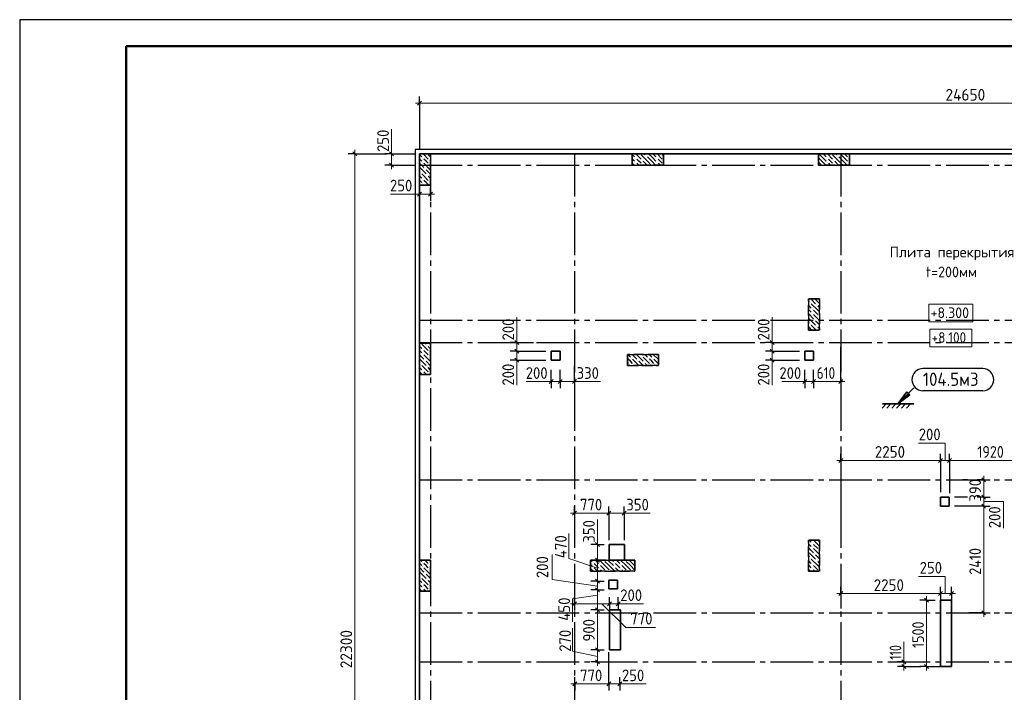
# Model space of a CAD drawing. Header units: millimetres. Extents: x 0 to 67289, y 0 to 35640.
# Tile 4 of 11: x 0 to 22204, y 20472 to 35640. Entities that reach past the tile are written whole.
import ezdxf

# ---------------------------------------------------------------- set-up
doc = ezdxf.new("R2010")
doc.units = ezdxf.units.MM
doc.linetypes.add('______2', pattern=[324, 240, -84])
doc.linetypes.add('______5', pattern=[1320, 960, -120, 120, -120])
for name, color, linetype, lineweight in [('Standard', 7, 'Continuous', 25), ('ЖБ Перекрытие верхний уровень', 7, 'Continuous', 35), ('ЖБ Пилон', 7, 'Continuous', 35), ('Общий01', 7, 'Continuous', 13), ('Примечания', 7, 'Continuous', 13), ('Размерная линия_ общее', 7, 'Continuous', 13)]:
    doc.layers.add(name, color=color, linetype=linetype, lineweight=lineweight)
doc.layers.add('Оси', color=7, linetype='______5', true_color=0x656565)
doc.styles.add('ISOCPEUR', font='txt')

msp = doc.modelspace()

# ---------------------------------------------------------------- hatches: boundary and pattern name
at = {"layer": 'Standard', "linetype": 'Continuous', "lineweight": 35, "transparency": 33554687}
msp.add_hatch(color=7, dxfattribs=at).paths.add_polyline_path([(20039, 27212), (19801, 26974), (20073, 27178)])
at = {"layer": 'ЖБ Пилон', "linetype": 'Continuous', "lineweight": -3, "transparency": 33554687}
for points in [[(9087, 32521), (9092, 32526), (9096, 32521), (9092, 32516)], [(9087, 32425), (9092, 32430), (9096, 32425), (9092, 32421)], [(9231, 32473), (9236, 32478), (9240, 32473), (9236, 32468)], [(13887, 32521), (13892, 32526), (13896, 32521), (13892, 32516)], [(13887, 32425), (13892, 32430), (13896, 32425), (13892, 32421)], [(14031, 32473), (14036, 32478), (14040, 32473), (14036, 32468)], [(14127, 32569), (14132, 32574), (14136, 32569), (14132, 32564)], [(14367, 32521), (14372, 32526), (14376, 32521), (14372, 32516)], [(14367, 32425), (14372, 32430), (14376, 32425), (14372, 32421)], [(14511, 32473), (14515, 32478), (14515, 32469)], [(18207, 32521), (18212, 32526), (18216, 32521), (18212, 32516)], [(18207, 32425), (18212, 32430), (18216, 32425), (18212, 32421)], [(18351, 32473), (18356, 32478), (18360, 32473), (18356, 32468)], [(18447, 32569), (18452, 32574), (18456, 32569), (18452, 32564)], [(18687, 32521), (18692, 32526), (18696, 32521), (18692, 32516)], [(18687, 32425), (18692, 32430), (18696, 32425), (18692, 32421)], [(9135, 32281), (9140, 32286), (9144, 32281), (9140, 32276)], [(9231, 32377), (9236, 32382), (9240, 32377), (9236, 32372)], [(14031, 32377), (14036, 32382), (14040, 32377), (14036, 32372)], [(14511, 32377), (14515, 32382), (14515, 32373)], [(18351, 32377), (18356, 32382), (18360, 32377), (18356, 32372)], [(9039, 32185), (9044, 32190), (9048, 32185), (9044, 32181)], [(9087, 32041), (9092, 32046), (9096, 32041), (9092, 32036)], [(9183, 32137), (9188, 32142), (9192, 32137), (9188, 32132)], [(9231, 31993), (9236, 31998), (9240, 31993), (9236, 31988)], [(9087, 31945), (9092, 31950), (9096, 31945), (9092, 31941)], [(17823, 29257), (17828, 29262), (17832, 29257), (17828, 29252)], [(17871, 29113), (17876, 29118), (17880, 29113), (17876, 29108)], [(17967, 29209), (17972, 29214), (17976, 29209), (17972, 29204)], [(17871, 29017), (17876, 29022), (17880, 29017), (17876, 29012)], [(17919, 28873), (17924, 28878), (17928, 28873), (17924, 28868)], [(18015, 28969), (18020, 28974), (18024, 28969), (18020, 28964)], [(17823, 28777), (17828, 28782), (17832, 28777), (17828, 28772)], [(17967, 28729), (17972, 28734), (17976, 28729), (17972, 28724)], [(9045, 28342), (9044, 28341), (9042, 28342)], [(9087, 28201), (9092, 28206), (9096, 28201), (9092, 28196)], [(9183, 28297), (9188, 28302), (9192, 28297), (9188, 28292)], [(9087, 28105), (9092, 28110), (9096, 28105), (9092, 28101)], [(9231, 28153), (9236, 28158), (9240, 28153), (9236, 28148)], [(9231, 28057), (9236, 28062), (9240, 28057), (9236, 28052)], [(13791, 28009), (13796, 28014), (13800, 28009), (13796, 28005)], [(14031, 28057), (14036, 28062), (14040, 28057), (14036, 28052)], [(14175, 28009), (14180, 28014), (14184, 28009), (14180, 28005)], [(14271, 28009), (14276, 28014), (14280, 28009), (14276, 28005)], [(9039, 27865), (9044, 27870), (9048, 27865), (9044, 27861)], [(9135, 27961), (9140, 27966), (9144, 27961), (9140, 27956)], [(9183, 27817), (9188, 27822), (9192, 27817), (9188, 27812)], [(13743, 27865), (13748, 27870), (13752, 27865), (13748, 27861)], [(13839, 27865), (13844, 27870), (13848, 27865), (13844, 27861)], [(13935, 27961), (13940, 27966), (13944, 27961), (13940, 27956)], [(14079, 27913), (14084, 27918), (14088, 27913), (14084, 27908)], [(14223, 27865), (14228, 27870), (14232, 27865), (14228, 27861)], [(14319, 27865), (14324, 27870), (14328, 27865), (14324, 27861)], [(9087, 27721), (9092, 27726), (9096, 27721), (9092, 27716)], [(9231, 27673), (9236, 27678), (9240, 27673), (9236, 27668)], [(17871, 23833), (17876, 23838), (17880, 23833), (17876, 23828)], [(17871, 23737), (17876, 23742), (17880, 23737), (17876, 23732)], [(17919, 23593), (17924, 23598), (17928, 23593), (17924, 23588)], [(18015, 23689), (18020, 23694), (18024, 23689), (18020, 23685)], [(9087, 23401), (9092, 23406), (9096, 23401), (9092, 23396)], [(9231, 23353), (9236, 23358), (9240, 23353), (9236, 23348)], [(12927, 23401), (12932, 23406), (12936, 23401), (12932, 23396)], [(13071, 23353), (13076, 23358), (13080, 23353), (13076, 23348)], [(13167, 23449), (13170, 23452), (13173, 23452), (13176, 23449), (13172, 23445)], [(13407, 23401), (13412, 23406), (13416, 23401), (13412, 23396)], [(13551, 23353), (13556, 23358), (13560, 23353), (13556, 23348)], [(13647, 23449), (13650, 23452), (13653, 23452), (13656, 23449), (13652, 23445)], [(17823, 23497), (17828, 23502), (17832, 23497), (17828, 23492)], [(17871, 23353), (17876, 23358), (17880, 23353), (17876, 23348)], [(17967, 23449), (17972, 23454), (17976, 23449), (17972, 23445)], [(9087, 23305), (9092, 23310), (9096, 23305), (9092, 23301)], [(9135, 23161), (9140, 23166), (9144, 23161), (9140, 23156)], [(9231, 23257), (9236, 23262), (9240, 23257), (9236, 23252)], [(12927, 23305), (12932, 23310), (12936, 23305), (12932, 23301)], [(13071, 23257), (13076, 23262), (13080, 23257), (13076, 23252)], [(13215, 23209), (13220, 23214), (13224, 23209), (13220, 23205)], [(13311, 23209), (13316, 23214), (13320, 23209), (13316, 23205)], [(13407, 23305), (13412, 23310), (13416, 23305), (13412, 23301)], [(13551, 23257), (13556, 23262), (13560, 23257), (13556, 23252)], [(13695, 23209), (13700, 23214), (13704, 23209), (13700, 23205)], [(13791, 23209), (13796, 23214), (13800, 23209), (13796, 23205)], [(17871, 23257), (17876, 23262), (17880, 23257), (17876, 23252)], [(18015, 23209), (18020, 23214), (18024, 23209), (18020, 23205)], [(9039, 23065), (9044, 23070), (9048, 23065), (9044, 23061)], [(9087, 22921), (9092, 22926), (9096, 22921), (9092, 22916)], [(9183, 23017), (9188, 23022), (9192, 23017), (9188, 23012)], [(9231, 22873), (9236, 22878), (9240, 22873), (9236, 22868)], [(9087, 22825), (9092, 22830), (9096, 22825), (9092, 22821)], [(9231, 22777), (9236, 22782), (9240, 22777), (9236, 22772)]]:
    msp.add_hatch(color=7, dxfattribs=at).paths.add_polyline_path(points, flags=16)

# ---------------------------------------------------------------- linework, layer by layer
at = {"layer": 'Standard', "color": 7, "linetype": 'Continuous', "lineweight": 25, "transparency": 33554687}
for p, q in [((2400, 35040), (2400, 1270)), ((21719, 27772), (20369, 27772)), ((21719, 27272), (20369, 27272))]:
    msp.add_line(p, q, dxfattribs=at)
at = {"layer": 'Standard', "color": 7, "linetype": 'Continuous', "lineweight": 35, "transparency": 33554687}
for p, q in [((20167, 27340), (19801, 26974)), ((20005, 27246), (19801, 26974)), ((19801, 26974), (20073, 27178)), ((20073, 27178), (20005, 27246)), ((20039, 27212), (20056, 27229)), ((19539, 26974), (19447, 26882)), ((19458, 26974), (20166, 26974)), ((19649, 26974), (19557, 26882)), ((19758, 26974), (19666, 26882)), ((19868, 26974), (19776, 26882)), ((19801, 26974), (19801, 26974)), ((19801, 26974), (19801, 26974)), ((19801, 26974), (19801, 26974)), ((19978, 26974), (19886, 26882)), ((20088, 26974), (19996, 26882))]:
    msp.add_line(p, q, dxfattribs=at)
at = {"layer": 'Standard', "color": 7, "linetype": 'Continuous', "lineweight": 25, "transparency": 33554687}
msp.add_lwpolyline([(0, 0), (50400, 0), (50400, 35640), (0, 35640), (0, 0)], close=True, dxfattribs=at)
at = {"layer": 'Standard', "color": 7, "linetype": 'Continuous', "lineweight": 50, "transparency": 33554687}
msp.add_lwpolyline([(2400, 35040), (49800, 35040), (49800, 600), (2400, 600), (2400, 35040)], close=True, dxfattribs=at)
at = {"layer": 'Standard', "color": 254, "linetype": 'Continuous', "lineweight": -3, "true_color": 0xc4c4ff, "transparency": 33554687}
msp.add_lwpolyline([(8915, 10212), (33765, 10212), (33765, 32712), (8915, 32712), (8915, 10212)], dxfattribs=at)
at = {"layer": 'Standard', "color": 7, "linetype": 'Continuous', "lineweight": 25, "transparency": 33554687}
for centre, start, end in [((20369, 27522), 90, 270), ((21719, 27522), 270, 90)]:
    msp.add_arc(centre, 250, start, end, dxfattribs=at)
at = {"layer": 'ЖБ Перекрытие верхний уровень', "color": 7, "linetype": 'Continuous', "lineweight": 35, "transparency": 33554687}
for p, q in [((33665, 32612), (9015, 32612)), ((9015, 32612), (9015, 13862)), ((12185, 28162), (11985, 28162)), ((11985, 28162), (11985, 27962)), ((12185, 27962), (12185, 28162)), ((17904, 28162), (17704, 28162)), ((17704, 28162), (17704, 27962)), ((17904, 27962), (17904, 28162)), ((11985, 27962), (12185, 27962)), ((17704, 27962), (17904, 27962)), ((20964, 24872), (20764, 24872)), ((20764, 24872), (20764, 24672)), ((20964, 24672), (20964, 24872)), ((20764, 24672), (20964, 24672)), ((13641, 23802), (13291, 23802)), ((13291, 23802), (13291, 23452)), ((13641, 23452), (13641, 23802)), ((13291, 23452), (13641, 23452)), ((13485, 23002), (13285, 23002)), ((13285, 23002), (13285, 22802)), ((13485, 22802), (13485, 23002)), ((13285, 22802), (13485, 22802)), ((21014, 22552), (20764, 22552)), ((20764, 22552), (20764, 21052)), ((21014, 21052), (21014, 22552)), ((13548, 22329), (13298, 22329)), ((13298, 22329), (13298, 21429)), ((13548, 21429), (13548, 22329)), ((13298, 21429), (13548, 21429)), ((20764, 21052), (21014, 21052))]:
    msp.add_line(p, q, dxfattribs=at)
at = {"layer": 'ЖБ Пилон', "color": 253, "linetype": '______2', "lineweight": -3, "true_color": 0xa0a0a0, "transparency": 33554687}
for p, q in [((9265, 32612), (9015, 32612)), ((9015, 32612), (9015, 31912)), ((9265, 31912), (9265, 32612)), ((14515, 32612), (13815, 32612)), ((13815, 32612), (13815, 32362)), ((14515, 32362), (14515, 32612)), ((18715, 32612), (18015, 32612)), ((18015, 32612), (18015, 32362)), ((18715, 32362), (18715, 32612)), ((13815, 32362), (14515, 32362)), ((18015, 32362), (18715, 32362)), ((9015, 31912), (9265, 31912)), ((18035, 29342), (17785, 29342)), ((17785, 29342), (17785, 28642)), ((18035, 28642), (18035, 29342)), ((17785, 28642), (18035, 28642)), ((9265, 28342), (9015, 28342)), ((9015, 28342), (9015, 27642)), ((9265, 27642), (9265, 28342)), ((14405, 28092), (13705, 28092)), ((13705, 28092), (13705, 27842)), ((14405, 27842), (14405, 28092)), ((13705, 27842), (14405, 27842)), ((9015, 27642), (9265, 27642)), ((18035, 23902), (17785, 23902)), ((17785, 23902), (17785, 23202)), ((18035, 23202), (18035, 23902)), ((9265, 23452), (9015, 23452)), ((9015, 23452), (9015, 22752)), ((9265, 22752), (9265, 23452)), ((13875, 23452), (12875, 23452)), ((12875, 23452), (12875, 23202)), ((13875, 23202), (13875, 23452)), ((12875, 23202), (13875, 23202)), ((17785, 23202), (18035, 23202)), ((9015, 22752), (9265, 22752))]:
    msp.add_line(p, q, dxfattribs=at)
at = {"layer": 'ЖБ Пилон', "color": 253, "linetype": 'Continuous', "lineweight": -3, "true_color": 0xa0a0a0, "transparency": 33554687}
for p, q in [((9015, 32598), (9068, 32545)), ((9015, 32502), (9068, 32449)), ((9096, 32612), (9212, 32497)), ((9164, 32449), (9116, 32497)), ((9212, 32401), (9164, 32449)), ((9265, 32540), (9212, 32593)), ((9260, 32449), (9265, 32444)), ((13815, 32598), (13868, 32545)), ((13815, 32502), (13868, 32449)), ((13896, 32612), (14012, 32497)), ((13964, 32449), (13916, 32497)), ((14012, 32401), (13964, 32449)), ((14156, 32449), (14012, 32593)), ((14060, 32449), (14147, 32362)), ((14088, 32612), (14108, 32593)), ((14156, 32545), (14252, 32449)), ((14156, 32449), (14242, 32362)), ((14252, 32545), (14184, 32612)), ((14252, 32545), (14348, 32449)), ((14252, 32449), (14338, 32362)), ((14280, 32612), (14348, 32545)), ((14376, 32612), (14492, 32497)), ((14444, 32449), (14396, 32497)), ((14492, 32401), (14444, 32449)), ((14515, 32570), (14492, 32593)), ((18015, 32526), (18092, 32449)), ((18015, 32430), (18082, 32362)), ((18092, 32545), (18024, 32612)), ((18092, 32545), (18188, 32449)), ((18092, 32449), (18178, 32362)), ((18120, 32612), (18188, 32545)), ((18216, 32612), (18332, 32497)), ((18284, 32449), (18236, 32497)), ((18332, 32401), (18284, 32449)), ((18476, 32449), (18332, 32593)), ((18380, 32449), (18467, 32362)), ((18408, 32612), (18428, 32593)), ((18476, 32545), (18572, 32449)), ((18476, 32449), (18562, 32362)), ((18572, 32545), (18504, 32612)), ((18572, 32545), (18668, 32449)), ((18572, 32449), (18658, 32362)), ((18600, 32612), (18668, 32545)), ((18696, 32612), (18715, 32594)), ((9015, 32406), (9116, 32305)), ((9020, 32209), (9015, 32214)), ((9020, 32305), (9164, 32161)), ((9116, 32401), (9260, 32257)), ((9164, 32257), (9265, 32156)), ((9260, 32353), (9265, 32348)), ((13815, 32406), (13858, 32362)), ((13916, 32401), (13954, 32362)), ((14396, 32401), (14434, 32362)), ((18236, 32401), (18274, 32362)), ((9015, 32118), (9068, 32065)), ((9015, 32022), (9068, 31969)), ((9068, 32161), (9212, 32017)), ((9164, 31969), (9116, 32017)), ((9265, 32060), (9212, 32113)), ((9015, 31926), (9028, 31912)), ((9116, 31921), (9124, 31912)), ((9212, 31921), (9164, 31969)), ((9260, 31969), (9265, 31964)), ((17838, 29342), (17948, 29233)), ((18035, 29242), (17948, 29329)), ((18030, 29342), (18035, 29338)), ((17785, 29300), (17804, 29281)), ((17785, 29204), (17852, 29137)), ((17804, 29089), (17785, 29108)), ((17852, 29041), (17804, 29089)), ((17996, 29089), (17852, 29233)), ((17900, 29089), (17996, 28993)), ((17996, 29185), (18035, 29146)), ((17996, 29089), (18035, 29050)), ((17785, 29012), (17900, 28897)), ((17804, 28897), (17948, 28753)), ((17900, 28993), (18035, 28858)), ((17785, 28820), (17804, 28801)), ((17785, 28724), (17852, 28657)), ((17962, 28642), (17852, 28753)), ((18035, 28762), (17948, 28849)), ((17996, 28705), (18035, 28666)), ((9015, 28278), (9068, 28225)), ((9068, 28321), (9212, 28177)), ((9142, 28342), (9164, 28321)), ((9265, 28220), (9212, 28273)), ((9238, 28342), (9265, 28316)), ((9015, 28182), (9068, 28129)), ((9015, 28086), (9116, 27985)), ((9020, 27985), (9164, 27841)), ((9164, 28129), (9116, 28177)), ((9116, 28081), (9260, 27937)), ((9212, 28081), (9164, 28129)), ((9260, 28129), (9265, 28124)), ((9260, 28033), (9265, 28028)), ((13713, 28092), (13772, 28033)), ((13772, 27937), (13724, 27985)), ((13809, 28092), (13916, 27985)), ((13820, 27985), (13962, 27842)), ((13916, 28081), (14060, 27937)), ((14012, 28081), (14000, 28092)), ((14060, 28033), (14204, 27889)), ((14096, 28092), (14156, 28033)), ((14193, 28092), (14252, 28033)), ((14252, 27937), (14204, 27985)), ((14289, 28092), (14396, 27985)), ((14300, 27985), (14405, 27880)), ((14396, 28081), (14405, 28072)), ((9020, 27889), (9015, 27894)), ((9015, 27798), (9068, 27745)), ((9068, 27841), (9212, 27697)), ((9164, 27937), (9265, 27836)), ((9265, 27740), (9212, 27793)), ((13705, 27908), (13724, 27889)), ((13820, 27889), (13772, 27937)), ((13964, 27937), (14058, 27842)), ((14154, 27842), (14108, 27889)), ((14300, 27889), (14252, 27937)), ((9015, 27702), (9068, 27649)), ((9164, 27649), (9116, 27697)), ((9170, 27642), (9164, 27649)), ((9260, 27649), (9265, 27644)), ((17804, 23809), (17785, 23828)), ((17852, 23761), (17804, 23809)), ((17806, 23902), (17852, 23857)), ((17900, 23809), (17996, 23713)), ((17996, 23809), (17903, 23902)), ((17996, 23809), (18035, 23770)), ((17998, 23902), (18035, 23866)), ((17785, 23732), (17900, 23617)), ((17785, 23540), (17804, 23521)), ((17804, 23617), (17948, 23473)), ((17900, 23713), (18035, 23578)), ((18035, 23482), (17948, 23569)), ((9015, 23382), (9068, 23329)), ((9040, 23452), (9068, 23425)), ((9164, 23329), (9116, 23377)), ((9136, 23452), (9212, 23377)), ((9212, 23281), (9164, 23329)), ((9265, 23420), (9232, 23452)), ((9260, 23329), (9265, 23324)), ((12875, 23362), (12908, 23329)), ((12880, 23452), (12908, 23425)), ((13004, 23329), (12956, 23377)), ((12976, 23452), (13052, 23377)), ((13052, 23281), (13004, 23329)), ((13196, 23329), (13072, 23452)), ((13100, 23329), (13196, 23233)), ((13196, 23425), (13292, 23329)), ((13196, 23329), (13292, 23233)), ((13292, 23425), (13264, 23452)), ((13292, 23425), (13388, 23329)), ((13292, 23329), (13418, 23202)), ((13360, 23452), (13388, 23425)), ((13484, 23329), (13436, 23377)), ((13456, 23452), (13532, 23377)), ((13532, 23281), (13484, 23329)), ((13676, 23329), (13552, 23452)), ((13580, 23329), (13676, 23233)), ((13676, 23425), (13772, 23329)), ((13676, 23329), (13772, 23233)), ((13772, 23425), (13744, 23452)), ((13772, 23425), (13868, 23329)), ((13772, 23329), (13875, 23226)), ((13840, 23452), (13868, 23425)), ((17785, 23444), (17852, 23377)), ((17804, 23329), (17785, 23348)), ((17852, 23281), (17804, 23329)), ((17996, 23329), (17852, 23473)), ((17900, 23329), (17996, 23233)), ((17996, 23425), (18035, 23386)), ((17996, 23329), (18035, 23290)), ((9015, 23286), (9116, 23185)), ((9020, 23089), (9015, 23094)), ((9020, 23185), (9164, 23041)), ((9116, 23281), (9260, 23137)), ((9164, 23137), (9265, 23036)), ((9260, 23233), (9265, 23228)), ((12875, 23266), (12938, 23202)), ((12956, 23281), (13034, 23202)), ((13100, 23233), (13130, 23202)), ((13436, 23281), (13514, 23202)), ((13580, 23233), (13610, 23202)), ((17785, 23252), (17834, 23202)), ((17900, 23233), (17930, 23202)), ((9015, 22998), (9068, 22945)), ((9015, 22902), (9068, 22849)), ((9068, 23041), (9212, 22897)), ((9164, 22849), (9116, 22897)), ((9265, 22940), (9212, 22993)), ((9015, 22806), (9068, 22752)), ((9116, 22801), (9164, 22752)), ((9212, 22801), (9164, 22849)), ((9260, 22849), (9265, 22844)), ((9260, 22753), (9260, 22752))]:
    msp.add_line(p, q, dxfattribs=at)
at = {"layer": 'ЖБ Пилон', "color": 253, "linetype": '______2', "lineweight": -3, "true_color": 0xababab, "transparency": 33554687}
for p, q in [((9265, 32612), (9265, 31912)), ((13815, 32362), (13815, 32612)), ((14515, 32612), (14515, 32362)), ((18015, 32362), (18015, 32612)), ((18715, 32612), (18715, 32362)), ((14515, 32362), (13815, 32362)), ((18715, 32362), (18015, 32362)), ((9265, 31912), (9015, 31912)), ((17785, 28642), (17785, 29342)), ((17785, 29342), (18035, 29342)), ((18035, 29342), (18035, 28642)), ((18035, 28642), (17785, 28642)), ((9015, 28342), (9265, 28342)), ((9265, 28342), (9265, 27642)), ((13705, 27842), (13705, 28092)), ((13705, 28092), (14405, 28092)), ((14405, 28092), (14405, 27842)), ((14405, 27842), (13705, 27842)), ((9265, 27642), (9015, 27642)), ((17785, 23202), (17785, 23902)), ((17785, 23902), (18035, 23902)), ((18035, 23902), (18035, 23202)), ((9015, 23452), (9265, 23452)), ((9265, 23452), (9265, 22752)), ((12875, 23202), (12875, 23452)), ((12875, 23452), (13291, 23452)), ((13641, 23452), (13875, 23452)), ((13875, 23452), (13875, 23202)), ((13875, 23202), (12875, 23202)), ((18035, 23202), (17785, 23202)), ((9265, 22752), (9015, 22752))]:
    msp.add_line(p, q, dxfattribs=at)
at = {"layer": 'Общий01', "color": 7, "linetype": 'Continuous', "lineweight": 18, "transparency": 33554687}
for points in [[(20502, 28824), (21494, 28824), (21494, 29224), (20502, 29224), (20502, 28824)], [(20526, 28264), (21470, 28264), (21470, 28664), (20526, 28664), (20526, 28264)]]:
    msp.add_lwpolyline(points, dxfattribs=at)
at = {"layer": 'Оси', "color": 8, "linetype": '______5', "lineweight": -3, "transparency": 33554687}
for p, q in [((9265, 32612), (9265, 8317)), ((12515, 32612), (12515, 8317)), ((18515, 32612), (18515, 8317)), ((9015, 32362), (42963, 32362)), ((9015, 28862), (42963, 28862)), ((9015, 28362), (42963, 28362)), ((9015, 25262), (42963, 25262)), ((9015, 22262), (42963, 22262)), ((9015, 21162), (42963, 21162))]:
    msp.add_line(p, q, dxfattribs=at)
at = {"layer": 'Примечания', "color": 7, "linetype": 'Continuous', "lineweight": 13, "transparency": 33554687}
for p, q in [((8387, 32612), (8387, 33172)), ((9015, 31708), (8365, 31708)), ((11209, 28362), (11209, 28932)), ((16969, 28362), (16969, 28932)), ((11209, 27942), (11209, 27402)), ((16969, 27942), (16969, 27402)), ((11965, 27480), (11425, 27480)), ((12515, 27480), (13095, 27480)), ((17725, 27480), (17185, 27480)), ((20869, 26092), (20269, 26092)), ((20869, 25702), (20869, 26092)), ((21739, 24773), (22184, 24773)), ((22184, 24773), (22184, 24173)), ((13635, 24512), (14215, 24512)), ((13029, 23802), (13029, 24372)), ((12387, 23488), (12387, 24054)), ((12008, 23018), (12008, 23578)), ((13029, 23273), (12387, 23488)), ((13029, 22867), (12008, 23018)), ((20869, 23087), (20269, 23087)), ((20869, 22697), (20869, 23087)), ((13029, 22659), (12467, 22578)), ((12467, 22578), (12467, 22058)), ((13131, 22470), (13668, 21933)), ((13498, 22470), (14068, 22470)), ((13029, 22262), (13029, 21682)), ((12467, 21398), (12467, 21918)), ((13668, 21933), (14338, 21933)), ((19942, 21162), (19942, 21612)), ((13029, 21282), (12467, 21398)), ((13536, 20662), (14126, 20662))]:
    msp.add_line(p, q, dxfattribs=at)
at = {"layer": 'Размерная линия_ общее', "color": 7, "linetype": 'Continuous', "lineweight": 13, "transparency": 33554687}
for p, q in [((9015, 33755), (8925, 33755)), ((9015, 33755), (33665, 33755)), ((7556, 32612), (7556, 32702)), ((8387, 32612), (8387, 32702)), ((8387, 32362), (8387, 32272)), ((9015, 31708), (8925, 31708)), ((9015, 31708), (9265, 31708)), ((9265, 31708), (9355, 31708)), ((11209, 28362), (11209, 28452)), ((16969, 28362), (16969, 28452)), ((11209, 28162), (11209, 28362)), ((16969, 28162), (16969, 28362)), ((11209, 27962), (11209, 28162)), ((16969, 27962), (16969, 28162)), ((11209, 27962), (11209, 27872)), ((16969, 27962), (16969, 27872)), ((11985, 27480), (11895, 27480)), ((11985, 27480), (12185, 27480)), ((12185, 27480), (12515, 27480)), ((12515, 27480), (12605, 27480)), ((17705, 27480), (17615, 27480)), ((17705, 27480), (17905, 27480)), ((17905, 27480), (18515, 27480)), ((18515, 27480), (18605, 27480)), ((18515, 25702), (18425, 25702)), ((18515, 25702), (20765, 25702)), ((20765, 25702), (20965, 25702)), ((20965, 25702), (20875, 25702)), ((20965, 25702), (22885, 25702)), ((20965, 25702), (21055, 25702)), ((21739, 25262), (21739, 25352)), ((21739, 24872), (21739, 25262)), ((21739, 24672), (21739, 24872)), ((12515, 24512), (12425, 24512)), ((12515, 24512), (13285, 24512)), ((13285, 24512), (13635, 24512)), ((13635, 24512), (13725, 24512)), ((13029, 23802), (13029, 23892)), ((13029, 23452), (13029, 23802)), ((13029, 22982), (13029, 23452)), ((13029, 22782), (13029, 22982)), ((13029, 22332), (13029, 22782)), ((18515, 22697), (18425, 22697)), ((18515, 22697), (20765, 22697)), ((20765, 22697), (21015, 22697)), ((21015, 22697), (21105, 22697)), ((12515, 22470), (12425, 22470)), ((12515, 22470), (13298, 22470)), ((13498, 22470), (13588, 22470)), ((20452, 22552), (20452, 22642)), ((21739, 22262), (21739, 22172)), ((13029, 21162), (13029, 21432)), ((13029, 21162), (13029, 21072)), ((19942, 21162), (19942, 21252)), ((19942, 21052), (19942, 20962)), ((20452, 21052), (20452, 20962)), ((12516, 20662), (12426, 20662)), ((12516, 20662), (13286, 20662)), ((13286, 20662), (13536, 20662)), ((13536, 20662), (13626, 20662))]:
    msp.add_line(p, q, dxfattribs=at)
at = {"layer": 'Размерная линия_ общее', "color": 7, "linetype": 'Continuous', "lineweight": 25, "transparency": 33554687}
for p, q in [((8970, 33710), (9060, 33800)), ((7601, 32567), (7511, 32657)), ((8432, 32567), (8342, 32657)), ((8432, 32317), (8342, 32407)), ((8970, 31663), (9060, 31753)), ((9220, 31663), (9310, 31753)), ((11254, 28317), (11164, 28407)), ((11254, 28117), (11164, 28207)), ((17014, 28317), (16924, 28407)), ((17014, 28117), (16924, 28207)), ((11254, 27917), (11164, 28007)), ((17014, 27917), (16924, 28007)), ((11940, 27435), (12030, 27525)), ((12140, 27435), (12230, 27525)), ((12470, 27435), (12560, 27525)), ((17660, 27435), (17750, 27525)), ((17860, 27435), (17950, 27525)), ((18470, 27435), (18560, 27525)), ((18470, 25657), (18560, 25747)), ((20720, 25657), (20810, 25747)), ((20920, 25657), (21010, 25747)), ((20920, 25657), (21010, 25747)), ((21784, 25217), (21694, 25307)), ((21784, 24827), (21694, 24917)), ((21784, 24627), (21694, 24717)), ((12470, 24467), (12560, 24557)), ((13240, 24467), (13330, 24557)), ((13590, 24467), (13680, 24557)), ((13074, 23757), (12984, 23847)), ((13074, 23407), (12984, 23497)), ((13074, 22937), (12984, 23027)), ((13074, 22737), (12984, 22827)), ((18470, 22652), (18560, 22742)), ((20720, 22652), (20810, 22742)), ((20970, 22652), (21060, 22742)), ((12470, 22425), (12560, 22515)), ((13253, 22425), (13343, 22515)), ((13453, 22425), (13543, 22515)), ((20497, 22507), (20407, 22597)), ((13074, 22287), (12984, 22377)), ((21784, 22217), (21694, 22307)), ((13074, 21387), (12984, 21477)), ((13074, 21117), (12984, 21207)), ((19987, 21117), (19897, 21207)), ((19987, 21007), (19897, 21097)), ((20497, 21007), (20407, 21097)), ((12471, 20617), (12561, 20707)), ((13241, 20617), (13331, 20707)), ((13491, 20617), (13581, 20707))]:
    msp.add_line(p, q, dxfattribs=at)
at = {"layer": 'Размерная линия_ общее', "color": 253, "linetype": 'Continuous', "lineweight": -3, "true_color": 0xa0a0a0, "transparency": 33554687}
for p, q in [((9015, 33755), (9015, 33905)), ((9015, 33755), (9015, 33605)), ((9015, 33755), (9015, 32712)), ((7556, 32612), (7406, 32612)), ((7556, 32612), (7706, 32612)), ((7556, 32612), (8287, 32612)), ((8387, 32612), (8237, 32612)), ((8387, 32612), (8537, 32612)), ((8387, 32612), (8915, 32612)), ((8387, 32362), (8237, 32362)), ((8387, 32362), (8537, 32362)), ((8387, 32362), (8915, 32362)), ((9015, 31708), (9015, 31858)), ((9265, 31708), (9265, 31858)), ((9015, 31708), (9015, 31558)), ((9015, 31708), (9015, 31708)), ((9265, 31708), (9265, 31558)), ((9265, 31708), (9265, 31708)), ((11209, 28362), (11059, 28362)), ((11209, 28362), (11359, 28362)), ((11209, 28362), (11590, 28362)), ((16969, 28362), (16819, 28362)), ((16969, 28362), (17119, 28362)), ((16969, 28362), (17350, 28362)), ((11209, 28162), (11059, 28162)), ((11209, 28162), (11359, 28162)), ((11209, 28162), (11865, 28162)), ((16969, 28162), (16819, 28162)), ((16969, 28162), (17119, 28162)), ((16969, 28162), (17584, 28162)), ((11209, 27962), (11059, 27962)), ((11209, 27962), (11359, 27962)), ((11209, 27962), (11865, 27962)), ((16969, 27962), (16819, 27962)), ((16969, 27962), (17119, 27962)), ((16969, 27962), (17584, 27962)), ((11985, 27480), (11985, 27630)), ((12185, 27480), (12185, 27630)), ((12515, 27480), (12515, 27630)), ((17705, 27480), (17705, 27630)), ((17905, 27480), (17905, 27630)), ((18515, 27480), (18515, 27630)), ((11985, 27480), (11985, 27330)), ((12185, 27480), (12185, 27330)), ((12515, 27480), (12515, 27330)), ((17705, 27480), (17705, 27330)), ((17905, 27480), (17905, 27330)), ((18515, 27480), (18515, 27330)), ((18515, 25702), (18515, 25852)), ((20765, 25702), (20765, 25852)), ((20965, 25702), (20965, 25852)), ((20965, 25702), (20965, 25852)), ((18515, 25702), (18515, 25552)), ((18515, 25702), (18515, 24481)), ((20765, 25702), (20765, 25552)), ((20765, 25702), (20765, 24983)), ((20965, 25702), (20965, 25552)), ((20965, 25702), (20965, 25702)), ((20965, 25702), (20965, 25552)), ((20965, 25702), (20965, 24962)), ((21376, 25262), (21269, 25262)), ((21739, 25262), (21589, 25262)), ((21739, 25262), (21719, 25262)), ((21739, 25262), (21889, 25262)), ((21376, 24872), (21084, 24872)), ((21739, 24872), (21589, 24872)), ((21739, 24872), (21719, 24872)), ((21739, 24872), (21889, 24872)), ((12515, 24512), (12515, 24662)), ((13285, 24512), (13285, 24662)), ((13635, 24512), (13635, 24662)), ((21739, 24672), (21589, 24672)), ((21739, 24672), (21889, 24672)), ((12515, 24512), (12515, 24362)), ((12515, 24512), (12515, 24215)), ((13285, 24512), (13285, 24362)), ((13285, 24512), (13285, 23902)), ((13635, 24512), (13635, 24362)), ((13635, 24512), (13635, 23902)), ((13029, 23802), (12879, 23802)), ((13029, 23802), (13179, 23802)), ((13029, 23802), (13165, 23802)), ((13029, 23452), (12879, 23452)), ((13029, 23452), (13179, 23452)), ((13029, 23452), (13195, 23452)), ((13029, 22982), (12879, 22982)), ((13029, 22982), (13179, 22982)), ((13029, 22982), (13145, 22982)), ((13029, 22782), (12879, 22782)), ((13029, 22782), (13179, 22782)), ((13029, 22782), (13145, 22782)), ((18515, 22697), (18515, 22847)), ((18515, 22697), (18515, 22547)), ((18515, 22697), (18515, 22362)), ((20765, 22697), (20765, 22847)), ((20765, 22697), (20765, 22547)), ((20765, 22697), (20765, 22617)), ((21015, 22697), (21015, 22847)), ((21015, 22697), (21015, 22547)), ((21015, 22697), (21015, 22607)), ((12515, 22470), (12515, 22620)), ((12515, 22470), (12515, 22320)), ((12515, 22470), (12515, 22470)), ((13298, 22470), (13298, 22620)), ((13298, 22470), (13298, 22320)), ((13298, 22470), (13298, 22470)), ((13498, 22470), (13498, 22620)), ((13498, 22470), (13498, 22320)), ((13498, 22470), (13498, 22470)), ((20452, 22552), (20302, 22552)), ((20452, 22552), (20602, 22552)), ((20452, 22552), (20644, 22552)), ((13029, 22332), (12879, 22332)), ((13029, 22332), (13179, 22332)), ((13029, 22332), (13178, 22332)), ((21739, 22262), (21404, 22262)), ((21739, 22262), (21589, 22262)), ((21739, 22262), (21889, 22262)), ((13029, 21432), (12879, 21432)), ((13029, 21432), (13179, 21432)), ((13029, 21432), (13178, 21432)), ((13029, 21162), (12879, 21162)), ((13029, 21162), (13179, 21162)), ((13029, 21162), (13029, 21162)), ((19942, 21162), (19792, 21162)), ((19942, 21162), (20092, 21162)), ((19942, 21162), (19942, 21162)), ((19942, 21052), (19792, 21052)), ((19942, 21052), (20092, 21052)), ((19942, 21052), (20332, 21052)), ((20452, 21052), (20302, 21052)), ((20452, 21052), (20602, 21052)), ((20452, 21052), (20895, 21052)), ((12516, 20662), (12516, 20812)), ((12516, 20662), (12516, 20512)), ((12516, 20662), (12516, 20662)), ((13286, 20662), (13286, 20812)), ((13286, 20662), (13286, 20512)), ((13536, 20662), (13536, 20812)), ((13536, 20662), (13536, 20512)), ((13536, 20662), (13536, 20662))]:
    msp.add_line(p, q, dxfattribs=at)
at = {"layer": 'Размерная линия_ общее', "color": 7, "linetype": 'Continuous', "lineweight": 13, "transparency": 33554687}
for points in [[(7556, 10312), (7556, 20898), (7556, 20898), (7556, 32612)], [(8387, 32362), (8387, 32529), (8387, 32529), (8387, 32612)], [(21739, 22262), (21739, 23013), (21739, 23013), (21739, 23104), (21739, 23104), (21739, 24672)], [(13298, 22470), (13431, 22470), (13431, 22470), (13498, 22470)], [(20452, 21052), (20452, 21363), (20452, 21363), (20452, 22552)], [(13029, 21432), (13029, 21474), (13029, 21474), (13029, 22332)], [(19942, 21052), (19942, 21098), (19942, 21098), (19942, 21162)]]:
    msp.add_lwpolyline(points, dxfattribs=at)
at = {"layer": 'Размерная линия_ общее', "color": 253, "linetype": 'Continuous', "lineweight": -3, "true_color": 0xa0a0a0, "transparency": 33554687}
for points in [[(18515, 27480), (18515, 27848), (18515, 27848), (18515, 28262)], [(12515, 27480), (12515, 27501), (12515, 27501), (12515, 27739), (12515, 27739), (12515, 27829)], [(11985, 27480), (11985, 27501), (11985, 27501), (11985, 27629), (11985, 27629), (11985, 27742)], [(12185, 27480), (12185, 27501), (12185, 27501), (12185, 27670), (12185, 27670), (12185, 27742)], [(17705, 27480), (17705, 27501), (17705, 27501), (17705, 27651), (17705, 27651), (17705, 27742)], [(17905, 27480), (17905, 27501), (17905, 27501), (17905, 27699), (17905, 27699), (17905, 27742)], [(21739, 24672), (21719, 24672), (21719, 24672), (21084, 24672)], [(13286, 20662), (13286, 20682), (13286, 20682), (13286, 20955), (13286, 20955), (13286, 21381)]]:
    msp.add_lwpolyline(points, dxfattribs=at)

# ---------------------------------------------------------------- texts
at = {"layer": 'Standard', "color": 7, "linetype": 'Continuous', "lineweight": 25, "transparency": 33554687, "insert": (20369, 27382), "char_height": 300, "width": 1486.83, "attachment_point": 7, "style": 'ISOCPEUR'}
msp.add_mtext('\\W0.92;104.5м3', dxfattribs=at)
at = {"layer": 'Общий01', "color": 251, "linetype": 'Continuous', "lineweight": 18, "true_color": 0x656565, "transparency": 33554687, "char_height": 240, "attachment_point": 7, "style": 'ISOCPEUR'}
for s, insert, width in [('\\W0.98;Плита перекрытия', (19620, 30216), 2948.29), ('\\W0.96;t=200мм', (20436, 29832), 1314.66)]:
    msp.add_mtext(s, dxfattribs=dict(at, insert=insert, width=width))
at = {"layer": 'Общий01', "color": 7, "linetype": 'Continuous', "lineweight": 18, "transparency": 33554687, "char_height": 240, "attachment_point": 7, "style": 'ISOCPEUR'}
for s, insert, width in [('\\W0.95;+8.300', (20542, 28912), 1025.14), ('\\W0.90;+8.100', (20566, 28352), 971.29)]:
    msp.add_mtext(s, dxfattribs=dict(at, insert=insert, width=width))
at = {"layer": 'Размерная линия_ общее', "color": 7, "linetype": 'Continuous', "lineweight": 25, "transparency": 33554687, "char_height": 264, "attachment_point": 7, "style": 'ISOCPEUR'}
for s, insert, width in [('\\W0.95;24650', (20878, 33815), 1074.68), ('\\W0.91;250', (8350, 31768), 674.38), ('\\W0.91;200', (11412, 27540), 674.38), ('\\W0.91;330', (12560, 27540), 674.38), ('\\W0.91;200', (17132, 27540), 674.38), ('\\W0.83;610', (17972, 27540), 610.3), ('\\W0.91;200', (20275, 26156), 674.39), ('\\W0.93;2250', (19284, 25762), 861.71), ('\\W0.87;1920', (21595, 25762), 800.28), ('\\W0.91;770', (12636, 24572), 674.38), ('\\W0.91;350', (13680, 24572), 674.38), ('\\W0.91;250', (20296, 23149), 674.39), ('\\W0.93;2250', (19259, 22757), 861.72), ('\\W0.91;200', (13543, 22530), 674.39), ('\\W0.91;770', (13769, 22000), 674.39), ('\\W0.91;770', (12637, 20722), 674.38), ('\\W0.91;250', (13581, 20722), 674.39)]:
    msp.add_mtext(s, dxfattribs=dict(at, insert=insert, width=width))
at = {"layer": 'Размерная линия_ общее', "color": 7, "linetype": 'Continuous', "lineweight": 25, "transparency": 33554687, "char_height": 264, "attachment_point": 7, "rotation": 90, "style": 'ISOCPEUR'}
for s, insert, width in [('\\W0.91;250', (8327, 32657), 674.39), ('\\W0.91;200', (11149, 28407), 674.39), ('\\W0.91;200', (16909, 28407), 674.39), ('\\W0.91;200', (11149, 27389), 674.39), ('\\W0.91;200', (16909, 27389), 674.39), ('\\W0.91;390', (21679, 24773), 674.39), ('\\W0.91;200', (22119, 24172), 674.39), ('\\W0.91;350', (12969, 23847), 674.39), ('\\W0.92;470', (12335, 23496), 701.33), ('\\W0.87;2410', (21679, 23124), 827.32), ('\\W0.91;200', (11919, 23048), 674.39), ('\\W0.92;450', (12412, 22085), 701.33), ('\\W0.91;900', (12969, 21618), 674.39), ('\\W0.87;1500', (20392, 21472), 800.28), ('\\W0.95;22300', (7496, 21014), 1048.03), ('\\W0.91;270', (12433, 21386), 674.38), ('\\W0.74;110', (19882, 21207), 546.19)]:
    msp.add_mtext(s, dxfattribs=dict(at, insert=insert, width=width))

doc.saveas('drawing.dxf')
